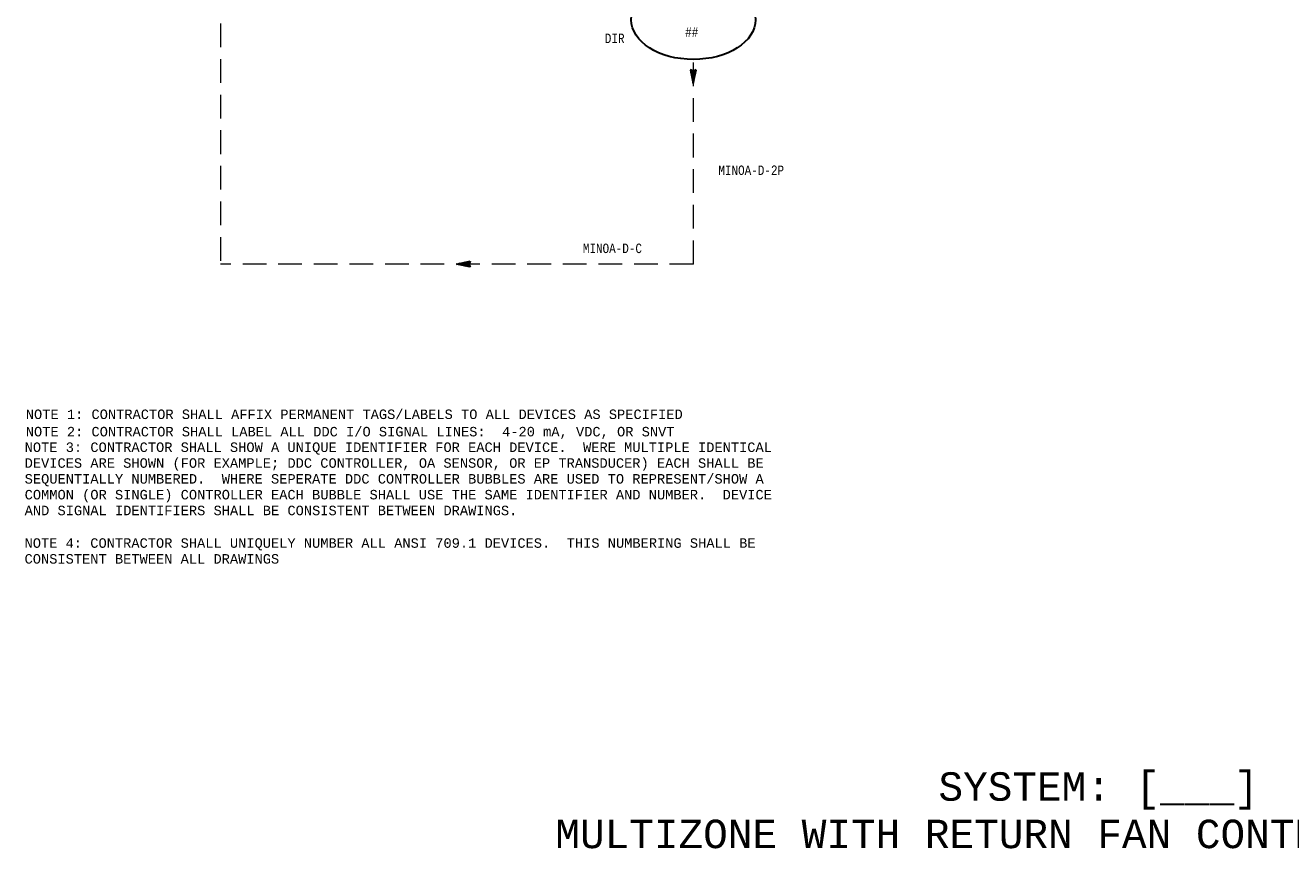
# Model space of a CAD drawing. Header units: inches. Extents: x 2.3 to 32.1, y 0.4 to 19.6.
# Tile 1 of 4: x 4.6 to 17.9, y 0.8 to 9.4. Entities that reach past the tile are written whole.
import ezdxf
from ezdxf.enums import TextEntityAlignment as Align

# ---------------------------------------------------------------- set-up
doc = ezdxf.new("R2010")
doc.units = ezdxf.units.IN
doc.header["$MEASUREMENT"] = 0
doc.linetypes.add('HIDDEN', pattern=[0.375, 0.25, -0.125])
for name, color, linetype, lineweight in [('M-ANNO-NOTE', 2, 'Continuous', 30), ('M-ANNO-SYMB', 6, 'Continuous', 30), ('M-ANNO-TEXT', 2, 'Continuous', 30), ('M-DIAG-GRPH', 6, 'Continuous', 13)]:
    doc.layers.add(name, color=color, linetype=linetype, lineweight=lineweight)
doc.styles.add('CONTROLTXT', font='monotxt.shx')

msp = doc.modelspace()

# ---------------------------------------------------------------- linework, layer by layer
at = {"layer": 'M-ANNO-SYMB', "linetype": 'Continuous'}
for p, q in [((11.6, 8.961), (11.57, 8.976)), ((11.57, 8.976), (11.6, 8.836)), ((11.62, 8.926), (11.571, 8.976)), ((11.574, 8.975), (11.571, 8.972)), ((11.581, 8.971), (11.573, 8.963)), ((11.618, 8.918), (11.574, 8.962)), ((11.588, 8.967), (11.575, 8.954)), ((11.616, 8.909), (11.576, 8.949)), ((11.595, 8.964), (11.577, 8.946)), ((11.607, 8.964), (11.579, 8.937)), ((11.628, 8.975), (11.581, 8.928)), ((11.628, 8.965), (11.583, 8.919)), ((11.625, 8.951), (11.585, 8.911)), ((11.622, 8.938), (11.586, 8.902)), ((11.622, 8.935), (11.59, 8.967)), ((11.63, 8.976), (11.6, 8.961)), ((11.6, 8.836), (11.63, 8.976)), ((11.623, 8.944), (11.604, 8.963)), ((11.625, 8.953), (11.611, 8.967)), ((11.627, 8.961), (11.618, 8.97)), ((11.629, 8.97), (11.625, 8.974)), ((11.614, 8.9), (11.579, 8.935)), ((11.612, 8.892), (11.582, 8.922)), ((11.61, 8.883), (11.585, 8.908)), ((11.619, 8.924), (11.588, 8.893)), ((11.608, 8.874), (11.588, 8.895)), ((11.616, 8.911), (11.59, 8.884)), ((11.607, 8.865), (11.591, 8.881)), ((11.613, 8.897), (11.592, 8.876)), ((11.611, 8.884), (11.594, 8.867)), ((11.605, 8.857), (11.594, 8.868)), ((11.608, 8.87), (11.596, 8.858)), ((11.603, 8.848), (11.597, 8.854)), ((11.605, 8.857), (11.598, 8.85)), ((11.602, 8.843), (11.6, 8.841)), ((11.601, 8.839), (11.6, 8.841)), ((9.109, 6.928), (9.249, 6.958)), ((9.143, 6.936), (9.131, 6.924)), ((9.157, 6.938), (9.14, 6.922)), ((9.147, 6.936), (9.167, 6.916)), ((9.17, 6.941), (9.149, 6.92)), ((9.156, 6.938), (9.181, 6.913)), ((9.184, 6.944), (9.157, 6.918)), ((9.164, 6.94), (9.194, 6.91)), ((9.197, 6.947), (9.166, 6.916)), ((9.173, 6.942), (9.208, 6.907)), ((9.211, 6.95), (9.175, 6.914)), ((9.182, 6.944), (9.221, 6.904)), ((9.224, 6.953), (9.184, 6.912)), ((9.191, 6.946), (9.235, 6.901)), ((9.238, 6.956), (9.192, 6.911)), ((9.199, 6.948), (9.248, 6.899)), ((9.248, 6.956), (9.201, 6.909)), ((9.208, 6.949), (9.239, 6.918)), ((9.217, 6.951), (9.236, 6.932)), ((9.226, 6.953), (9.24, 6.939)), ((9.249, 6.958), (9.234, 6.928)), ((9.234, 6.955), (9.243, 6.946)), ((9.243, 6.957), (9.247, 6.953)), ((9.249, 6.898), (9.109, 6.928)), ((9.112, 6.929), (9.113, 6.927)), ((9.116, 6.93), (9.114, 6.927)), ((9.121, 6.931), (9.127, 6.925)), ((9.13, 6.933), (9.122, 6.926)), ((9.129, 6.933), (9.14, 6.922)), ((9.138, 6.934), (9.154, 6.919)), ((9.237, 6.934), (9.21, 6.907)), ((9.237, 6.923), (9.218, 6.905)), ((9.24, 6.916), (9.227, 6.903)), ((9.234, 6.928), (9.249, 6.898)), ((9.244, 6.909), (9.236, 6.901)), ((9.247, 6.902), (9.245, 6.899))]:
    msp.add_line(p, q, dxfattribs=at)
at = {"layer": 'M-ANNO-SYMB'}
msp.add_ellipse((11.601, 9.503), major_axis=(0.655, 0), ratio=0.638644, dxfattribs=at)
at = {"layer": 'M-DIAG-GRPH', "color": 6, "linetype": 'HIDDEN'}
for p, q in [((6.618, 10.588), (6.618, 6.928)), ((11.601, 6.928), (11.601, 9.084)), ((11.601, 6.928), (6.618, 6.928))]:
    msp.add_line(p, q, dxfattribs=at)

# ---------------------------------------------------------------- texts
at = {"layer": 'M-ANNO-NOTE', "style": 'CONTROLTXT'}
for s, p in [('NOTE 1: CONTRACTOR SHALL AFFIX PERMANENT TAGS/LABELS TO ALL DEVICES AS SPECIFIED', (4.565, 5.295)), ('NOTE 2: CONTRACTOR SHALL LABEL ALL DDC I/O SIGNAL LINES:  4-20 mA, VDC, OR SNVT', (4.565, 5.112))]:
    msp.add_text(s, height=0.1, dxfattribs=at).set_placement(p)
at = {"layer": 'M-ANNO-NOTE', "attachment_point": 1, "style": 'CONTROLTXT'}
for s, insert, char_height, width in [('NOTE 3: CONTRACTOR SHALL SHOW A UNIQUE IDENTIFIER FOR EACH DEVICE.  WERE MULTIPLE IDENTICAL DEVICES ARE SHOWN (FOR EXAMPLE; DDC CONTROLLER, OA SENSOR, OR EP TRANSDUCER) EACH SHALL BE SEQUENTIALLY NUMBERED.  WHERE SEPERATE DDC CONTROLLER BUBBLES ARE USED TO REPRESENT/SHOW A COMMON (OR SINGLE) CONTROLLER EACH BUBBLE SHALL USE THE SAME IDENTIFIER AND NUMBER.  DEVICE AND SIGNAL IDENTIFIERS SHALL BE CONSISTENT BETWEEN DRAWINGS.', (4.553, 5.048), 0.1, 8.1729), ('NOTE 4: CONTRACTOR SHALL UNIQUELY NUMBER ALL ANSI 709.1 DEVICES.  THIS NUMBERING SHALL BE CONSISTENT BETWEEN ALL DRAWINGS', (4.552, 4.038), 0.100026, 7.87938)]:
    msp.add_mtext(s, dxfattribs=dict(at, insert=insert, char_height=char_height, width=width))
at = {"layer": 'M-ANNO-TEXT', "linetype": 'Continuous', "style": 'CONTROLTXT', "width": 0.8}
msp.add_text('DIR', height=0.1, dxfattribs=at).set_placement((10.668, 9.257))
for s, p in [('##', (11.584, 9.323)), ('MINOA-D-2P', (12.211, 7.867)), ('MINOA-D-C', (10.748, 7.044))]:
    msp.add_text(s, height=0.1, dxfattribs=at).set_placement(p, align=Align.CENTER)
at = {"layer": 'M-ANNO-TEXT', "style": 'CONTROLTXT'}
msp.add_text('SYSTEM: [___] ', height=0.3, dxfattribs=at).set_placement((16.002, 1.272), align=Align.CENTER)
at = {"layer": 'M-ANNO-TEXT', "linetype": 'Continuous', "style": 'CONTROLTXT'}
msp.add_text('MULTIZONE WITH RETURN FAN CONTROL SCHEMATIC', height=0.3, dxfattribs=at).set_placement((15.729, 0.772), align=Align.CENTER)

doc.saveas('drawing.dxf')
